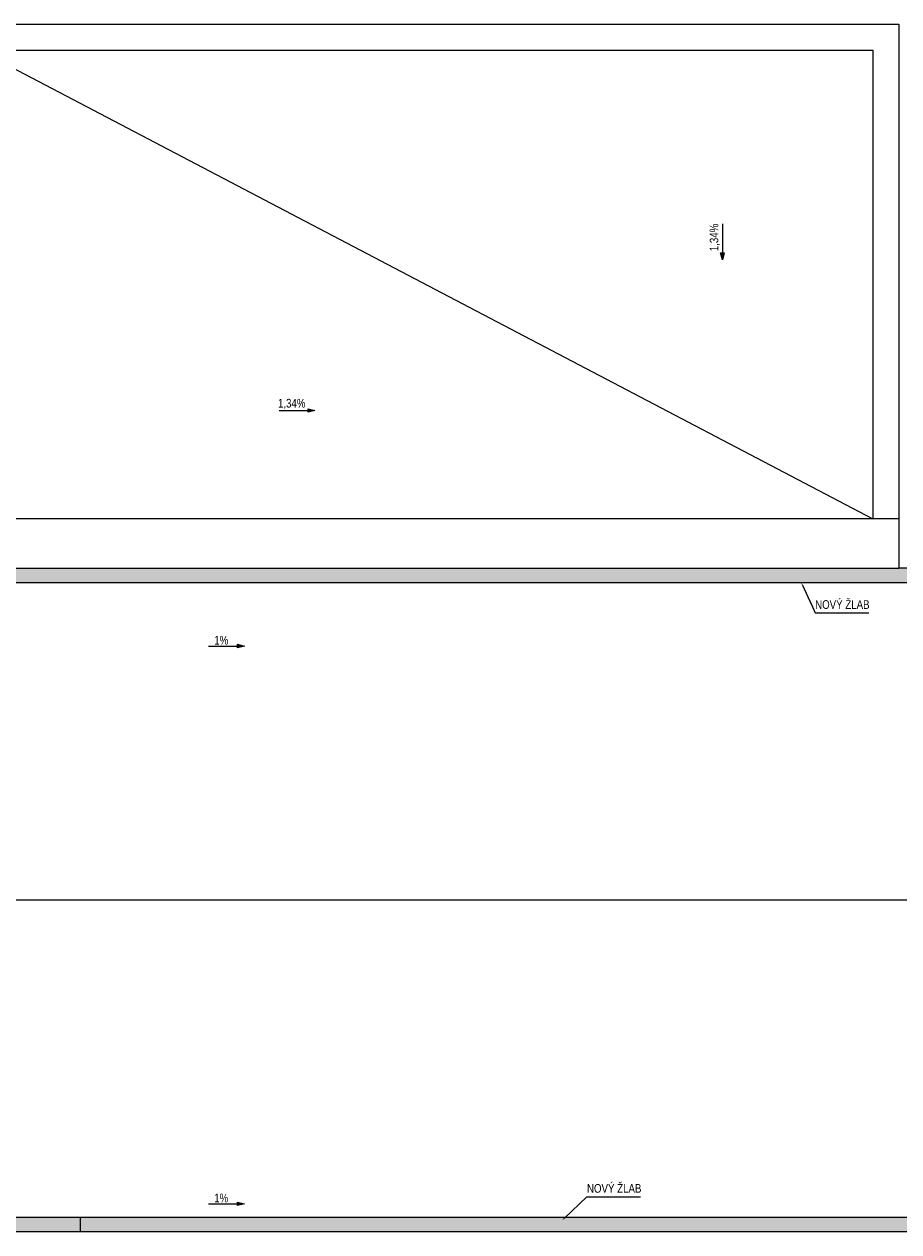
# Model space of a CAD drawing. Header units: millimetres. Extents: x -11835 to 55006, y -38230 to 10742.
# Tile 4 of 5: x 21686 to 36800, y -11470 to 9400. Entities that reach past the tile are written whole.
import ezdxf
from ezdxf import colors
from ezdxf.entities.mleader import LeaderData, LeaderLine
from ezdxf.math import Vec2, Vec3

# ---------------------------------------------------------------- set-up
doc = ezdxf.new("R2010")
doc.units = ezdxf.units.MM
doc.header["$MEASUREMENT"] = 0
doc.layers.add('03_Střecha.2D', color=7, linetype='Continuous')
doc.layers.add('ZTI-potr_studena-popis', color=7, linetype='Continuous', lineweight=13)
doc.styles.add('ARIAL', font='arial.ttf', dxfattribs={"width": 0.8})

# ---------------------------------------------------------------- blocks, each defined once
blk = doc.blocks.new('spád')
h = blk.add_hatch(color=256)
h.dxf.hatch_style = 1
h.paths.add_polyline_path([(126994.1222301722, 9931.581332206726), (126874.1297398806, 9961.5830950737), (126874.1985130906, 9901.568754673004)])
at = {"layer": 'ZTI-potr_studena-popis'}
blk.add_line((126374.1098790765, 9931.542573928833), (126874.1098791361, 9931.542573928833), dxfattribs=at)
blk.add_lwpolyline([(126874.1297398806, 9961.5830950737), (126994.1222301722, 9931.581332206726), (126874.1985130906, 9901.568754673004), (126874.1297398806, 9961.5830950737)], dxfattribs=at)

msp = doc.modelspace()

# ---------------------------------------------------------------- hatches: boundary and pattern name
at = {"layer": '03_Střecha.2D', "linetype": 'Continuous', "lineweight": 0}
for points in [[(-8568.931529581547, 0), (47690, 0), (47690.00000023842, -250), (-8568.931529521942, -250)], [(-8568.93152976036, -11220), (42642.5, -11220), (42642.4999999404, -11470), (-8568.931529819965, -11470)]]:
    msp.add_hatch(color=251, dxfattribs=at).paths.add_polyline_path(points)

# ---------------------------------------------------------------- linework, layer by layer
at = {"layer": '03_Střecha.2D', "color": 251, "linetype": 'Continuous', "lineweight": 25}
for p, q in [((4999.999999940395, 9400), (36799.9999999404, 9400.000000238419)), ((36799.9999999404, 9400.000000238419), (36800, 0)), ((5449.999999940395, 8950), (36349.99999982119, 8950)), ((20900.00000023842, 8950), (36350.00000011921, 850)), ((36349.99999982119, 8950), (36350.00000011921, 850)), ((36799.9999999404, 850), (5000, 850)), ((5000.000000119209, -2.384185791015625e-07), (36800, 0)), ((47690, 0), (36800, 0)), ((-8568.931529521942, -250), (47690.00000023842, -250)), ((-8568.931529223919, -5735), (47690.0000000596, -5735.000000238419)), ((42642.5, -11220), (-8568.93152976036, -11220)), ((22659.98930126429, -11470), (22659.98930096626, -11220)), ((42642.4999999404, -11470), (2599.989300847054, -11470))]:
    msp.add_line(p, q, dxfattribs=at)

# ---------------------------------------------------------------- block references
at = {"layer": 'ZTI-potr_studena-popis'}
for p, rotation in [((23818.86184489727, 132323.3064272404), 270.0000000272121), ((-100283.3940128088, -7209.327424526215), 3.468152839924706e-08), ((-101501.1400969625, -11278.22913837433), 3.468152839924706e-08), ((-101501.1400969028, -20917.91438102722), 3.468152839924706e-08)]:
    msp.add_blockref('spád', p, dxfattribs=dict(at, rotation=rotation))

# ---------------------------------------------------------------- next in the draw order: texts
at = {"char_height": 149.9999999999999, "width": 142.5469150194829, "attachment_point": 8, "line_spacing_factor": 0.8, "style": 'ARIAL', "bg_fill": 3, "box_fill_scale": 1, "bg_fill_color": 256, "bg_fill_transparency": 0}
for s, insert, rotation in [('1,34%', (33709.52509468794, 5714.014169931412), 89.99999998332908), ('1,34%', (26309.52419793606, 2746.720564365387), 359.9999999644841), ('1%', (25091.7781137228, -1322.181149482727), 359.9999999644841), ('1%', (25091.77811384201, -10961.86639213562), 359.9999999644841)]:
    msp.add_mtext(s, dxfattribs=dict(at, insert=insert, rotation=rotation))

# ---------------------------------------------------------------- next in the draw order: leaders
at = {"layer": 'ZTI-potr_studena-popis'}
ml = msp.add_multileader_mtext('Standard', dxfattribs=at)
ml.set_content('NOVÝ ŽLAB', color=256, style='ARIAL')
ml.set_leader_properties()
ml.build(insert=Vec2(0, 0))
ml.multileader.update_dxf_attribs({"text_left_attachment_type": 5, "text_right_attachment_type": 5, "dogleg_length": 0.36, "arrow_head_size": 50})
ctx = ml.context
ctx.base_point, ctx.char_height, ctx.arrow_head_size, ctx.landing_gap_size, ctx.plane_origin, ctx.plane_x_axis, ctx.plane_y_axis = Vec3(35353.2474129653, -772.2194278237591), 150, 50, 0.09, Vec3(35097.13984614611, -206.4798176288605), Vec3(1, 7.257570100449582e-10), Vec3(-7.257570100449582e-10, 1)
ctx.left_attachment, ctx.right_attachment = 5, 5
notes = []
notes.append((ctx, [(0, (1, 1, 0), (35352.8874129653, -772.2194278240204), (1, 7.257568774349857e-10), 0.3600000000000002, [(0, [(35113.37861984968, -250)], 0, [])])]))
ctx.mtext.insert, ctx.mtext.text_direction, ctx.mtext.rotation, ctx.mtext.flow_direction = Vec3(35353.3374132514, -554.3613104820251), Vec3(1, 7.257570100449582e-10), 7.257570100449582e-10, 5
ctx.mtext.has_bg_fill, ctx.mtext.bg_color, ctx.mtext.bg_scale_factor, ctx.mtext.bg_transparency, ctx.mtext.use_window_bg_color = 1, -1027028792, 1.5, 0, 1
ml = msp.add_multileader_mtext('Standard', dxfattribs=at)
ml.set_content('NOVÝ ŽLAB', color=256, style='ARIAL')
ml.set_leader_properties()
ml.build(insert=Vec2(0, 0))
ml.multileader.update_dxf_attribs({"text_left_attachment_type": 5, "text_right_attachment_type": 5, "dogleg_length": 0.36, "arrow_head_size": 50})
ctx = ml.context
ctx.base_point, ctx.char_height, ctx.arrow_head_size, ctx.landing_gap_size, ctx.plane_origin, ctx.plane_x_axis, ctx.plane_y_axis = Vec3(31411.26878975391, -10862.13388729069), 150, 50, 0.09, Vec3(30983.7475708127, -11470), Vec3(1, 7.257570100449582e-10), Vec3(-7.257570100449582e-10, 1)
ctx.left_attachment, ctx.right_attachment = 5, 5
notes.append((ctx, [(0, (1, 1, 0), (31410.90878975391, -10862.13388729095), (1, 7.257568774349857e-10), 0.3600000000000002, [(0, [(30983.74757152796, -11268.11685609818)], 0, [])])]))
ctx.mtext.insert, ctx.mtext.text_direction, ctx.mtext.rotation, ctx.mtext.flow_direction = Vec3(31411.35878956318, -10644.27577018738), Vec3(1, 7.257570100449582e-10), 7.257570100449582e-10, 5
ctx.mtext.has_bg_fill, ctx.mtext.bg_color, ctx.mtext.bg_scale_factor, ctx.mtext.bg_transparency, ctx.mtext.use_window_bg_color = 1, -1027028792, 1.5, 0, 1
for ctx, leaders in notes:
    for number, flags, end, landing, length, lines in leaders:
        leader = LeaderData()
        leader.index, (leader.has_last_leader_line, leader.has_dogleg_vector, leader.attachment_direction) = number, flags
        leader.last_leader_point, leader.dogleg_vector, leader.dogleg_length = Vec3(end), Vec3(landing), length
        for number, points, colour, breaks in lines:
            line = LeaderLine()
            line.index, line.vertices, line.color, line.breaks = number, Vec3.list(points), colors.encode_raw_color(colour), breaks
            leader.lines.append(line)
        ctx.leaders.append(leader)

doc.saveas('drawing.dxf')
